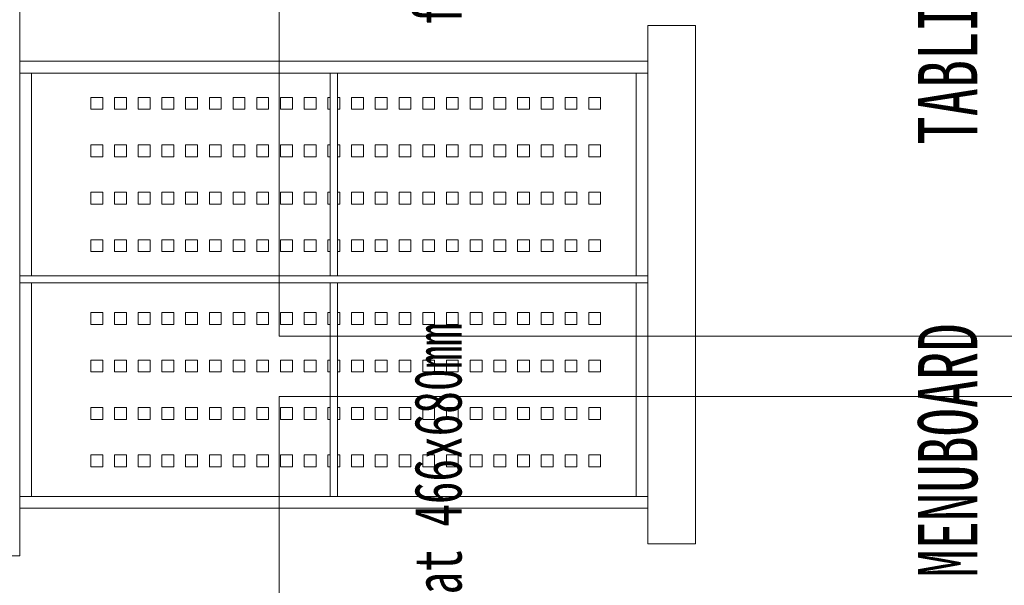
# Model space of a CAD drawing. Header units: centimetres. Extents: x -9388 to 91680, y -1419244 to 50347.
# Tile 27 of 183: x 10080 to 10910, y -703150 to -702673. Entities that reach past the tile are written whole.
import ezdxf

# ---------------------------------------------------------------- set-up
doc = ezdxf.new("R2010")
doc.units = ezdxf.units.CM
doc.linetypes.add('DASHED', pattern=[0.75, 0.5, -0.25])
for name, color, linetype, lineweight in [('MEBLE PKN_Nr_pióra__101', 7, 'Continuous', 5), ('Q_podkład', 8, 'Continuous', 9), ('Strefy_Nr_pióra__150', 7, 'Continuous', 25)]:
    doc.layers.add(name, color=color, linetype=linetype, lineweight=lineweight)
doc.styles.add('GENERATED_STYLE_2', font='arial.ttf')

# ---------------------------------------------------------------- blocks, each defined once
blk = doc.blocks.new('PAB.01_RZUT PRZYZIEMIA')
at = {"layer": 'MEBLE PKN_Nr_pióra__101', "color": 8, "linetype": 'DASHED'}
for p, q in [((40609.85, -702677.86), (40649.85, -702677.86)), ((40609.85, -703114.86), (40609.85, -702677.86)), ((40609.85, -702677.86), (40649.85, -702677.86)), ((40609.85, -703114.86), (40609.85, -702677.86)), ((40649.85, -702677.86), (40649.85, -703114.86)), ((40649.85, -702677.86), (40649.85, -703114.86)), ((40609.85, -702707.86), (40079.85, -702707.86)), ((40609.85, -702707.86), (40079.85, -702707.86)), ((40609.85, -702717.86), (40079.85, -702717.86)), ((40609.85, -702717.86), (40079.85, -702717.86)), ((40089.85, -702888.86), (40089.85, -702717.86)), ((40089.85, -702888.86), (40089.85, -702717.86)), ((40089.85, -702888.86), (40089.85, -702717.86)), ((40089.85, -702888.86), (40089.85, -702717.86)), ((40341.85, -702717.86), (40341.85, -702888.86)), ((40341.85, -702717.86), (40341.85, -702888.86)), ((40347.85, -702717.86), (40347.85, -702888.86)), ((40347.85, -702717.86), (40347.85, -702888.86)), ((40609.85, -702717.86), (40599.85, -702717.86)), ((40599.85, -702717.86), (40599.85, -702798.86)), ((40599.85, -702717.86), (40599.85, -702888.86)), ((40609.85, -702717.86), (40599.85, -702717.86)), ((40599.85, -702717.86), (40599.85, -702798.86)), ((40599.85, -702717.86), (40599.85, -702888.86)), ((40609.85, -703074.86), (40609.85, -702717.86)), ((40609.85, -703074.86), (40609.85, -702717.86)), ((40347.85, -702888.86), (40079.85, -702888.86)), ((40347.85, -702888.86), (40079.85, -702888.86)), ((40609.85, -702888.86), (40347.85, -702888.86)), ((40609.85, -702888.86), (40347.85, -702888.86)), ((40347.85, -702894.86), (40079.85, -702894.86)), ((40347.85, -702894.86), (40079.85, -702894.86)), ((40089.85, -703074.86), (40089.85, -702894.86)), ((40089.85, -703074.86), (40089.85, -702894.86)), ((40341.85, -702894.86), (40341.85, -703074.86)), ((40341.85, -702894.86), (40341.85, -703074.86)), ((40609.85, -702894.86), (40347.85, -702894.86)), ((40347.85, -702894.86), (40347.85, -703074.86)), ((40609.85, -702894.86), (40347.85, -702894.86)), ((40347.85, -702894.86), (40347.85, -703074.86)), ((40599.85, -702894.86), (40599.85, -703074.86)), ((40599.85, -702894.86), (40599.85, -703074.86)), ((40599.85, -702984.86), (40599.85, -703074.86)), ((40599.85, -702984.86), (40599.85, -703074.86)), ((40609.85, -703074.86), (40079.85, -703074.86)), ((40609.85, -703074.86), (40079.85, -703074.86)), ((40609.85, -703084.86), (40079.85, -703084.86)), ((40609.85, -703084.86), (40079.85, -703084.86)), ((40649.85, -703114.86), (40609.85, -703114.86)), ((40649.85, -703114.86), (40609.85, -703114.86))]:
    blk.add_line(p, q, dxfattribs=at)
at = {"layer": 'MEBLE PKN_Nr_pióra__101', "color": 8, "linetype": 'Continuous'}
blk.add_line((40079.85, -703074.86), (40089.85, -703074.86), dxfattribs=at)
blk.add_line((40079.85, -703074.86), (40089.85, -703074.86), dxfattribs=at)
at = {"layer": 'MEBLE PKN_Nr_pióra__101', "color": 8, "linetype": 'Continuous', "flags": 128}
for points in [[(39409.85, -703124.86), (39409.85, -702224.86), (40079.85, -702224.86), (40079.85, -703124.86)], [(39409.85, -703124.86), (39409.85, -702224.86), (40079.85, -702224.86), (40079.85, -703124.86)], [(40978.99, -702466.69), (40978.99, -702939.58), (40298.81, -702939.58), (40298.81, -702466.69)], [(40978.99, -702466.69), (40978.99, -702939.58), (40298.81, -702939.58), (40298.81, -702466.69)], [(40139.85, -702748.36), (40149.85, -702748.36), (40149.85, -702738.36), (40139.85, -702738.36)], [(40139.85, -702748.36), (40149.85, -702748.36), (40149.85, -702738.36), (40139.85, -702738.36)], [(40159.85, -702748.36), (40169.85, -702748.36), (40169.85, -702738.36), (40159.85, -702738.36)], [(40159.85, -702748.36), (40169.85, -702748.36), (40169.85, -702738.36), (40159.85, -702738.36)], [(40179.85, -702748.36), (40189.85, -702748.36), (40189.85, -702738.36), (40179.85, -702738.36)], [(40179.85, -702748.36), (40189.85, -702748.36), (40189.85, -702738.36), (40179.85, -702738.36)], [(40179.85, -702748.36), (40189.85, -702748.36), (40189.85, -702738.36), (40179.85, -702738.36)], [(40179.85, -702748.36), (40189.85, -702748.36), (40189.85, -702738.36), (40179.85, -702738.36)], [(40199.85, -702748.36), (40209.85, -702748.36), (40209.85, -702738.36), (40199.85, -702738.36)], [(40199.85, -702748.36), (40209.85, -702748.36), (40209.85, -702738.36), (40199.85, -702738.36)], [(40219.85, -702748.36), (40229.85, -702748.36), (40229.85, -702738.36), (40219.85, -702738.36)], [(40219.85, -702748.36), (40229.85, -702748.36), (40229.85, -702738.36), (40219.85, -702738.36)], [(40239.85, -702748.36), (40249.85, -702748.36), (40249.85, -702738.36), (40239.85, -702738.36)], [(40239.85, -702748.36), (40249.85, -702748.36), (40249.85, -702738.36), (40239.85, -702738.36)], [(40259.85, -702748.36), (40269.85, -702748.36), (40269.85, -702738.36), (40259.85, -702738.36)], [(40259.85, -702748.36), (40269.85, -702748.36), (40269.85, -702738.36), (40259.85, -702738.36)], [(40279.85, -702748.36), (40289.85, -702748.36), (40289.85, -702738.36), (40279.85, -702738.36)], [(40279.85, -702748.36), (40289.85, -702748.36), (40289.85, -702738.36), (40279.85, -702738.36)], [(40299.85, -702748.36), (40309.85, -702748.36), (40309.85, -702738.36), (40299.85, -702738.36)], [(40299.85, -702748.36), (40309.85, -702748.36), (40309.85, -702738.36), (40299.85, -702738.36)], [(40319.85, -702748.36), (40329.85, -702748.36), (40329.85, -702738.36), (40319.85, -702738.36)], [(40319.85, -702748.36), (40329.85, -702748.36), (40329.85, -702738.36), (40319.85, -702738.36)], [(40359.85, -702748.36), (40369.85, -702748.36), (40369.85, -702738.36), (40359.85, -702738.36)], [(40359.85, -702748.36), (40369.85, -702748.36), (40369.85, -702738.36), (40359.85, -702738.36)], [(40379.85, -702748.36), (40389.85, -702748.36), (40389.85, -702738.36), (40379.85, -702738.36)], [(40379.85, -702748.36), (40389.85, -702748.36), (40389.85, -702738.36), (40379.85, -702738.36)], [(40399.85, -702748.36), (40409.85, -702748.36), (40409.85, -702738.36), (40399.85, -702738.36)], [(40399.85, -702748.36), (40409.85, -702748.36), (40409.85, -702738.36), (40399.85, -702738.36)], [(40419.85, -702748.36), (40429.85, -702748.36), (40429.85, -702738.36), (40419.85, -702738.36)], [(40419.85, -702748.36), (40429.85, -702748.36), (40429.85, -702738.36), (40419.85, -702738.36)], [(40439.85, -702748.36), (40449.85, -702748.36), (40449.85, -702738.36), (40439.85, -702738.36)], [(40439.85, -702748.36), (40449.85, -702748.36), (40449.85, -702738.36), (40439.85, -702738.36)], [(40459.85, -702748.36), (40469.85, -702748.36), (40469.85, -702738.36), (40459.85, -702738.36)], [(40459.85, -702748.36), (40469.85, -702748.36), (40469.85, -702738.36), (40459.85, -702738.36)], [(40479.85, -702748.36), (40489.85, -702748.36), (40489.85, -702738.36), (40479.85, -702738.36)], [(40479.85, -702748.36), (40489.85, -702748.36), (40489.85, -702738.36), (40479.85, -702738.36)], [(40499.85, -702748.36), (40509.85, -702748.36), (40509.85, -702738.36), (40499.85, -702738.36)], [(40499.85, -702748.36), (40509.85, -702748.36), (40509.85, -702738.36), (40499.85, -702738.36)], [(40519.85, -702748.36), (40529.85, -702748.36), (40529.85, -702738.36), (40519.85, -702738.36)], [(40519.85, -702748.36), (40529.85, -702748.36), (40529.85, -702738.36), (40519.85, -702738.36)], [(40519.85, -702748.36), (40529.85, -702748.36), (40529.85, -702738.36), (40519.85, -702738.36)], [(40519.85, -702748.36), (40529.85, -702748.36), (40529.85, -702738.36), (40519.85, -702738.36)], [(40539.85, -702748.36), (40549.85, -702748.36), (40549.85, -702738.36), (40539.85, -702738.36)], [(40539.85, -702748.36), (40549.85, -702748.36), (40549.85, -702738.36), (40539.85, -702738.36)], [(40559.85, -702748.36), (40569.85, -702748.36), (40569.85, -702738.36), (40559.85, -702738.36)], [(40559.85, -702748.36), (40569.85, -702748.36), (40569.85, -702738.36), (40559.85, -702738.36)], [(40139.85, -702788.36), (40149.85, -702788.36), (40149.85, -702778.36), (40139.85, -702778.36)], [(40139.85, -702788.36), (40149.85, -702788.36), (40149.85, -702778.36), (40139.85, -702778.36)], [(40159.85, -702788.36), (40169.85, -702788.36), (40169.85, -702778.36), (40159.85, -702778.36)], [(40159.85, -702788.36), (40169.85, -702788.36), (40169.85, -702778.36), (40159.85, -702778.36)], [(40179.85, -702788.36), (40189.85, -702788.36), (40189.85, -702778.36), (40179.85, -702778.36)], [(40179.85, -702788.36), (40189.85, -702788.36), (40189.85, -702778.36), (40179.85, -702778.36)], [(40179.85, -702788.36), (40189.85, -702788.36), (40189.85, -702778.36), (40179.85, -702778.36)], [(40179.85, -702788.36), (40189.85, -702788.36), (40189.85, -702778.36), (40179.85, -702778.36)], [(40199.85, -702788.36), (40209.85, -702788.36), (40209.85, -702778.36), (40199.85, -702778.36)], [(40199.85, -702788.36), (40209.85, -702788.36), (40209.85, -702778.36), (40199.85, -702778.36)], [(40219.85, -702788.36), (40229.85, -702788.36), (40229.85, -702778.36), (40219.85, -702778.36)], [(40219.85, -702788.36), (40229.85, -702788.36), (40229.85, -702778.36), (40219.85, -702778.36)], [(40239.85, -702788.36), (40249.85, -702788.36), (40249.85, -702778.36), (40239.85, -702778.36)], [(40239.85, -702788.36), (40249.85, -702788.36), (40249.85, -702778.36), (40239.85, -702778.36)], [(40259.85, -702788.36), (40269.85, -702788.36), (40269.85, -702778.36), (40259.85, -702778.36)], [(40259.85, -702788.36), (40269.85, -702788.36), (40269.85, -702778.36), (40259.85, -702778.36)], [(40279.85, -702788.36), (40289.85, -702788.36), (40289.85, -702778.36), (40279.85, -702778.36)], [(40279.85, -702788.36), (40289.85, -702788.36), (40289.85, -702778.36), (40279.85, -702778.36)], [(40299.85, -702788.36), (40309.85, -702788.36), (40309.85, -702778.36), (40299.85, -702778.36)], [(40299.85, -702788.36), (40309.85, -702788.36), (40309.85, -702778.36), (40299.85, -702778.36)], [(40319.85, -702788.36), (40329.85, -702788.36), (40329.85, -702778.36), (40319.85, -702778.36)], [(40319.85, -702788.36), (40329.85, -702788.36), (40329.85, -702778.36), (40319.85, -702778.36)], [(40359.85, -702788.36), (40369.85, -702788.36), (40369.85, -702778.36), (40359.85, -702778.36)], [(40359.85, -702788.36), (40369.85, -702788.36), (40369.85, -702778.36), (40359.85, -702778.36)], [(40379.85, -702788.36), (40389.85, -702788.36), (40389.85, -702778.36), (40379.85, -702778.36)], [(40379.85, -702788.36), (40389.85, -702788.36), (40389.85, -702778.36), (40379.85, -702778.36)], [(40399.85, -702788.36), (40409.85, -702788.36), (40409.85, -702778.36), (40399.85, -702778.36)], [(40399.85, -702788.36), (40409.85, -702788.36), (40409.85, -702778.36), (40399.85, -702778.36)], [(40419.85, -702788.36), (40429.85, -702788.36), (40429.85, -702778.36), (40419.85, -702778.36)], [(40419.85, -702788.36), (40429.85, -702788.36), (40429.85, -702778.36), (40419.85, -702778.36)], [(40439.85, -702788.36), (40449.85, -702788.36), (40449.85, -702778.36), (40439.85, -702778.36)], [(40439.85, -702788.36), (40449.85, -702788.36), (40449.85, -702778.36), (40439.85, -702778.36)], [(40459.85, -702788.36), (40469.85, -702788.36), (40469.85, -702778.36), (40459.85, -702778.36)], [(40459.85, -702788.36), (40469.85, -702788.36), (40469.85, -702778.36), (40459.85, -702778.36)], [(40479.85, -702788.36), (40489.85, -702788.36), (40489.85, -702778.36), (40479.85, -702778.36)], [(40479.85, -702788.36), (40489.85, -702788.36), (40489.85, -702778.36), (40479.85, -702778.36)], [(40499.85, -702788.36), (40509.85, -702788.36), (40509.85, -702778.36), (40499.85, -702778.36)], [(40499.85, -702788.36), (40509.85, -702788.36), (40509.85, -702778.36), (40499.85, -702778.36)], [(40519.85, -702788.36), (40529.85, -702788.36), (40529.85, -702778.36), (40519.85, -702778.36)], [(40519.85, -702788.36), (40529.85, -702788.36), (40529.85, -702778.36), (40519.85, -702778.36)], [(40519.85, -702788.36), (40529.85, -702788.36), (40529.85, -702778.36), (40519.85, -702778.36)], [(40519.85, -702788.36), (40529.85, -702788.36), (40529.85, -702778.36), (40519.85, -702778.36)], [(40539.85, -702788.36), (40549.85, -702788.36), (40549.85, -702778.36), (40539.85, -702778.36)], [(40539.85, -702788.36), (40549.85, -702788.36), (40549.85, -702778.36), (40539.85, -702778.36)], [(40559.85, -702788.36), (40569.85, -702788.36), (40569.85, -702778.36), (40559.85, -702778.36)], [(40559.85, -702788.36), (40569.85, -702788.36), (40569.85, -702778.36), (40559.85, -702778.36)], [(40139.85, -702828.36), (40149.85, -702828.36), (40149.85, -702818.36), (40139.85, -702818.36)], [(40139.85, -702828.36), (40149.85, -702828.36), (40149.85, -702818.36), (40139.85, -702818.36)], [(40159.85, -702828.36), (40169.85, -702828.36), (40169.85, -702818.36), (40159.85, -702818.36)], [(40159.85, -702828.36), (40169.85, -702828.36), (40169.85, -702818.36), (40159.85, -702818.36)], [(40179.85, -702828.36), (40189.85, -702828.36), (40189.85, -702818.36), (40179.85, -702818.36)], [(40179.85, -702828.36), (40189.85, -702828.36), (40189.85, -702818.36), (40179.85, -702818.36)], [(40179.85, -702828.36), (40189.85, -702828.36), (40189.85, -702818.36), (40179.85, -702818.36)], [(40179.85, -702828.36), (40189.85, -702828.36), (40189.85, -702818.36), (40179.85, -702818.36)], [(40199.85, -702828.36), (40209.85, -702828.36), (40209.85, -702818.36), (40199.85, -702818.36)], [(40199.85, -702828.36), (40209.85, -702828.36), (40209.85, -702818.36), (40199.85, -702818.36)], [(40219.85, -702828.36), (40229.85, -702828.36), (40229.85, -702818.36), (40219.85, -702818.36)], [(40219.85, -702828.36), (40229.85, -702828.36), (40229.85, -702818.36), (40219.85, -702818.36)], [(40239.85, -702828.36), (40249.85, -702828.36), (40249.85, -702818.36), (40239.85, -702818.36)], [(40239.85, -702828.36), (40249.85, -702828.36), (40249.85, -702818.36), (40239.85, -702818.36)], [(40259.85, -702828.36), (40269.85, -702828.36), (40269.85, -702818.36), (40259.85, -702818.36)], [(40259.85, -702828.36), (40269.85, -702828.36), (40269.85, -702818.36), (40259.85, -702818.36)], [(40279.85, -702828.36), (40289.85, -702828.36), (40289.85, -702818.36), (40279.85, -702818.36)], [(40279.85, -702828.36), (40289.85, -702828.36), (40289.85, -702818.36), (40279.85, -702818.36)], [(40299.85, -702828.36), (40309.85, -702828.36), (40309.85, -702818.36), (40299.85, -702818.36)], [(40299.85, -702828.36), (40309.85, -702828.36), (40309.85, -702818.36), (40299.85, -702818.36)], [(40319.85, -702828.36), (40329.85, -702828.36), (40329.85, -702818.36), (40319.85, -702818.36)], [(40319.85, -702828.36), (40329.85, -702828.36), (40329.85, -702818.36), (40319.85, -702818.36)], [(40359.85, -702828.36), (40369.85, -702828.36), (40369.85, -702818.36), (40359.85, -702818.36)], [(40359.85, -702828.36), (40369.85, -702828.36), (40369.85, -702818.36), (40359.85, -702818.36)], [(40379.85, -702828.36), (40389.85, -702828.36), (40389.85, -702818.36), (40379.85, -702818.36)], [(40379.85, -702828.36), (40389.85, -702828.36), (40389.85, -702818.36), (40379.85, -702818.36)], [(40399.85, -702828.36), (40409.85, -702828.36), (40409.85, -702818.36), (40399.85, -702818.36)], [(40399.85, -702828.36), (40409.85, -702828.36), (40409.85, -702818.36), (40399.85, -702818.36)], [(40419.85, -702828.36), (40429.85, -702828.36), (40429.85, -702818.36), (40419.85, -702818.36)], [(40419.85, -702828.36), (40429.85, -702828.36), (40429.85, -702818.36), (40419.85, -702818.36)], [(40439.85, -702828.36), (40449.85, -702828.36), (40449.85, -702818.36), (40439.85, -702818.36)], [(40439.85, -702828.36), (40449.85, -702828.36), (40449.85, -702818.36), (40439.85, -702818.36)], [(40459.85, -702828.36), (40469.85, -702828.36), (40469.85, -702818.36), (40459.85, -702818.36)], [(40459.85, -702828.36), (40469.85, -702828.36), (40469.85, -702818.36), (40459.85, -702818.36)], [(40479.85, -702828.36), (40489.85, -702828.36), (40489.85, -702818.36), (40479.85, -702818.36)], [(40479.85, -702828.36), (40489.85, -702828.36), (40489.85, -702818.36), (40479.85, -702818.36)], [(40499.85, -702828.36), (40509.85, -702828.36), (40509.85, -702818.36), (40499.85, -702818.36)], [(40499.85, -702828.36), (40509.85, -702828.36), (40509.85, -702818.36), (40499.85, -702818.36)], [(40519.85, -702828.36), (40529.85, -702828.36), (40529.85, -702818.36), (40519.85, -702818.36)], [(40519.85, -702828.36), (40529.85, -702828.36), (40529.85, -702818.36), (40519.85, -702818.36)], [(40519.85, -702828.36), (40529.85, -702828.36), (40529.85, -702818.36), (40519.85, -702818.36)], [(40519.85, -702828.36), (40529.85, -702828.36), (40529.85, -702818.36), (40519.85, -702818.36)], [(40539.85, -702828.36), (40549.85, -702828.36), (40549.85, -702818.36), (40539.85, -702818.36)], [(40539.85, -702828.36), (40549.85, -702828.36), (40549.85, -702818.36), (40539.85, -702818.36)], [(40559.85, -702828.36), (40569.85, -702828.36), (40569.85, -702818.36), (40559.85, -702818.36)], [(40559.85, -702828.36), (40569.85, -702828.36), (40569.85, -702818.36), (40559.85, -702818.36)], [(40139.85, -702868.36), (40149.85, -702868.36), (40149.85, -702858.36), (40139.85, -702858.36)], [(40139.85, -702868.36), (40149.85, -702868.36), (40149.85, -702858.36), (40139.85, -702858.36)], [(40159.85, -702868.36), (40169.85, -702868.36), (40169.85, -702858.36), (40159.85, -702858.36)], [(40159.85, -702868.36), (40169.85, -702868.36), (40169.85, -702858.36), (40159.85, -702858.36)], [(40179.85, -702868.36), (40189.85, -702868.36), (40189.85, -702858.36), (40179.85, -702858.36)], [(40179.85, -702868.36), (40189.85, -702868.36), (40189.85, -702858.36), (40179.85, -702858.36)], [(40179.85, -702868.36), (40189.85, -702868.36), (40189.85, -702858.36), (40179.85, -702858.36)], [(40179.85, -702868.36), (40189.85, -702868.36), (40189.85, -702858.36), (40179.85, -702858.36)], [(40199.85, -702868.36), (40209.85, -702868.36), (40209.85, -702858.36), (40199.85, -702858.36)], [(40199.85, -702868.36), (40209.85, -702868.36), (40209.85, -702858.36), (40199.85, -702858.36)], [(40219.85, -702868.36), (40229.85, -702868.36), (40229.85, -702858.36), (40219.85, -702858.36)], [(40219.85, -702868.36), (40229.85, -702868.36), (40229.85, -702858.36), (40219.85, -702858.36)], [(40239.85, -702868.36), (40249.85, -702868.36), (40249.85, -702858.36), (40239.85, -702858.36)], [(40239.85, -702868.36), (40249.85, -702868.36), (40249.85, -702858.36), (40239.85, -702858.36)], [(40259.85, -702868.36), (40269.85, -702868.36), (40269.85, -702858.36), (40259.85, -702858.36)], [(40259.85, -702868.36), (40269.85, -702868.36), (40269.85, -702858.36), (40259.85, -702858.36)], [(40279.85, -702868.36), (40289.85, -702868.36), (40289.85, -702858.36), (40279.85, -702858.36)], [(40279.85, -702868.36), (40289.85, -702868.36), (40289.85, -702858.36), (40279.85, -702858.36)], [(40299.85, -702868.36), (40309.85, -702868.36), (40309.85, -702858.36), (40299.85, -702858.36)], [(40299.85, -702868.36), (40309.85, -702868.36), (40309.85, -702858.36), (40299.85, -702858.36)], [(40319.85, -702868.36), (40329.85, -702868.36), (40329.85, -702858.36), (40319.85, -702858.36)], [(40319.85, -702868.36), (40329.85, -702868.36), (40329.85, -702858.36), (40319.85, -702858.36)], [(40359.85, -702868.36), (40369.85, -702868.36), (40369.85, -702858.36), (40359.85, -702858.36)], [(40359.85, -702868.36), (40369.85, -702868.36), (40369.85, -702858.36), (40359.85, -702858.36)], [(40379.85, -702868.36), (40389.85, -702868.36), (40389.85, -702858.36), (40379.85, -702858.36)], [(40379.85, -702868.36), (40389.85, -702868.36), (40389.85, -702858.36), (40379.85, -702858.36)], [(40399.85, -702868.36), (40409.85, -702868.36), (40409.85, -702858.36), (40399.85, -702858.36)], [(40399.85, -702868.36), (40409.85, -702868.36), (40409.85, -702858.36), (40399.85, -702858.36)], [(40419.85, -702868.36), (40429.85, -702868.36), (40429.85, -702858.36), (40419.85, -702858.36)], [(40419.85, -702868.36), (40429.85, -702868.36), (40429.85, -702858.36), (40419.85, -702858.36)], [(40439.85, -702868.36), (40449.85, -702868.36), (40449.85, -702858.36), (40439.85, -702858.36)], [(40439.85, -702868.36), (40449.85, -702868.36), (40449.85, -702858.36), (40439.85, -702858.36)], [(40459.85, -702868.36), (40469.85, -702868.36), (40469.85, -702858.36), (40459.85, -702858.36)], [(40459.85, -702868.36), (40469.85, -702868.36), (40469.85, -702858.36), (40459.85, -702858.36)], [(40479.85, -702868.36), (40489.85, -702868.36), (40489.85, -702858.36), (40479.85, -702858.36)], [(40479.85, -702868.36), (40489.85, -702868.36), (40489.85, -702858.36), (40479.85, -702858.36)], [(40499.85, -702868.36), (40509.85, -702868.36), (40509.85, -702858.36), (40499.85, -702858.36)], [(40499.85, -702868.36), (40509.85, -702868.36), (40509.85, -702858.36), (40499.85, -702858.36)], [(40519.85, -702868.36), (40529.85, -702868.36), (40529.85, -702858.36), (40519.85, -702858.36)], [(40519.85, -702868.36), (40529.85, -702868.36), (40529.85, -702858.36), (40519.85, -702858.36)], [(40519.85, -702868.36), (40529.85, -702868.36), (40529.85, -702858.36), (40519.85, -702858.36)], [(40519.85, -702868.36), (40529.85, -702868.36), (40529.85, -702858.36), (40519.85, -702858.36)], [(40539.85, -702868.36), (40549.85, -702868.36), (40549.85, -702858.36), (40539.85, -702858.36)], [(40539.85, -702868.36), (40549.85, -702868.36), (40549.85, -702858.36), (40539.85, -702858.36)], [(40559.85, -702868.36), (40569.85, -702868.36), (40569.85, -702858.36), (40559.85, -702858.36)], [(40559.85, -702868.36), (40569.85, -702868.36), (40569.85, -702858.36), (40559.85, -702858.36)], [(40139.85, -702929.86), (40149.85, -702929.86), (40149.85, -702919.86), (40139.85, -702919.86)], [(40139.85, -702929.86), (40149.85, -702929.86), (40149.85, -702919.86), (40139.85, -702919.86)], [(40159.85, -702929.86), (40169.85, -702929.86), (40169.85, -702919.86), (40159.85, -702919.86)], [(40159.85, -702929.86), (40169.85, -702929.86), (40169.85, -702919.86), (40159.85, -702919.86)], [(40179.85, -702929.86), (40189.85, -702929.86), (40189.85, -702919.86), (40179.85, -702919.86)], [(40179.85, -702929.86), (40189.85, -702929.86), (40189.85, -702919.86), (40179.85, -702919.86)], [(40179.85, -702929.86), (40189.85, -702929.86), (40189.85, -702919.86), (40179.85, -702919.86)], [(40179.85, -702929.86), (40189.85, -702929.86), (40189.85, -702919.86), (40179.85, -702919.86)], [(40199.85, -702929.86), (40209.85, -702929.86), (40209.85, -702919.86), (40199.85, -702919.86)], [(40199.85, -702929.86), (40209.85, -702929.86), (40209.85, -702919.86), (40199.85, -702919.86)], [(40219.85, -702929.86), (40229.85, -702929.86), (40229.85, -702919.86), (40219.85, -702919.86)], [(40219.85, -702929.86), (40229.85, -702929.86), (40229.85, -702919.86), (40219.85, -702919.86)], [(40239.85, -702929.86), (40249.85, -702929.86), (40249.85, -702919.86), (40239.85, -702919.86)], [(40239.85, -702929.86), (40249.85, -702929.86), (40249.85, -702919.86), (40239.85, -702919.86)], [(40259.85, -702929.86), (40269.85, -702929.86), (40269.85, -702919.86), (40259.85, -702919.86)], [(40259.85, -702929.86), (40269.85, -702929.86), (40269.85, -702919.86), (40259.85, -702919.86)], [(40279.85, -702929.86), (40289.85, -702929.86), (40289.85, -702919.86), (40279.85, -702919.86)], [(40279.85, -702929.86), (40289.85, -702929.86), (40289.85, -702919.86), (40279.85, -702919.86)], [(40299.85, -702929.86), (40309.85, -702929.86), (40309.85, -702919.86), (40299.85, -702919.86)], [(40299.85, -702929.86), (40309.85, -702929.86), (40309.85, -702919.86), (40299.85, -702919.86)], [(40319.85, -702929.86), (40329.85, -702929.86), (40329.85, -702919.86), (40319.85, -702919.86)], [(40319.85, -702929.86), (40329.85, -702929.86), (40329.85, -702919.86), (40319.85, -702919.86)], [(40359.85, -702929.86), (40369.85, -702929.86), (40369.85, -702919.86), (40359.85, -702919.86)], [(40359.85, -702929.86), (40369.85, -702929.86), (40369.85, -702919.86), (40359.85, -702919.86)], [(40379.85, -702929.86), (40389.85, -702929.86), (40389.85, -702919.86), (40379.85, -702919.86)], [(40379.85, -702929.86), (40389.85, -702929.86), (40389.85, -702919.86), (40379.85, -702919.86)], [(40399.85, -702929.86), (40409.85, -702929.86), (40409.85, -702919.86), (40399.85, -702919.86)], [(40399.85, -702929.86), (40409.85, -702929.86), (40409.85, -702919.86), (40399.85, -702919.86)], [(40419.85, -702929.86), (40429.85, -702929.86), (40429.85, -702919.86), (40419.85, -702919.86)], [(40419.85, -702929.86), (40429.85, -702929.86), (40429.85, -702919.86), (40419.85, -702919.86)], [(40439.85, -702929.86), (40449.85, -702929.86), (40449.85, -702919.86), (40439.85, -702919.86)], [(40439.85, -702929.86), (40449.85, -702929.86), (40449.85, -702919.86), (40439.85, -702919.86)], [(40459.85, -702929.86), (40469.85, -702929.86), (40469.85, -702919.86), (40459.85, -702919.86)], [(40459.85, -702929.86), (40469.85, -702929.86), (40469.85, -702919.86), (40459.85, -702919.86)], [(40479.85, -702929.86), (40489.85, -702929.86), (40489.85, -702919.86), (40479.85, -702919.86)], [(40479.85, -702929.86), (40489.85, -702929.86), (40489.85, -702919.86), (40479.85, -702919.86)], [(40499.85, -702929.86), (40509.85, -702929.86), (40509.85, -702919.86), (40499.85, -702919.86)], [(40499.85, -702929.86), (40509.85, -702929.86), (40509.85, -702919.86), (40499.85, -702919.86)], [(40519.85, -702929.86), (40529.85, -702929.86), (40529.85, -702919.86), (40519.85, -702919.86)], [(40519.85, -702929.86), (40529.85, -702929.86), (40529.85, -702919.86), (40519.85, -702919.86)], [(40519.85, -702929.86), (40529.85, -702929.86), (40529.85, -702919.86), (40519.85, -702919.86)], [(40519.85, -702929.86), (40529.85, -702929.86), (40529.85, -702919.86), (40519.85, -702919.86)], [(40539.85, -702929.86), (40549.85, -702929.86), (40549.85, -702919.86), (40539.85, -702919.86)], [(40539.85, -702929.86), (40549.85, -702929.86), (40549.85, -702919.86), (40539.85, -702919.86)], [(40559.85, -702929.86), (40569.85, -702929.86), (40569.85, -702919.86), (40559.85, -702919.86)], [(40559.85, -702929.86), (40569.85, -702929.86), (40569.85, -702919.86), (40559.85, -702919.86)], [(40139.85, -702969.86), (40149.85, -702969.86), (40149.85, -702959.86), (40139.85, -702959.86)], [(40139.85, -702969.86), (40149.85, -702969.86), (40149.85, -702959.86), (40139.85, -702959.86)], [(40159.85, -702969.86), (40169.85, -702969.86), (40169.85, -702959.86), (40159.85, -702959.86)], [(40159.85, -702969.86), (40169.85, -702969.86), (40169.85, -702959.86), (40159.85, -702959.86)], [(40179.85, -702969.86), (40189.85, -702969.86), (40189.85, -702959.86), (40179.85, -702959.86)], [(40179.85, -702969.86), (40189.85, -702969.86), (40189.85, -702959.86), (40179.85, -702959.86)], [(40179.85, -702969.86), (40189.85, -702969.86), (40189.85, -702959.86), (40179.85, -702959.86)], [(40179.85, -702969.86), (40189.85, -702969.86), (40189.85, -702959.86), (40179.85, -702959.86)], [(40199.85, -702969.86), (40209.85, -702969.86), (40209.85, -702959.86), (40199.85, -702959.86)], [(40199.85, -702969.86), (40209.85, -702969.86), (40209.85, -702959.86), (40199.85, -702959.86)], [(40219.85, -702969.86), (40229.85, -702969.86), (40229.85, -702959.86), (40219.85, -702959.86)], [(40219.85, -702969.86), (40229.85, -702969.86), (40229.85, -702959.86), (40219.85, -702959.86)], [(40239.85, -702969.86), (40249.85, -702969.86), (40249.85, -702959.86), (40239.85, -702959.86)], [(40239.85, -702969.86), (40249.85, -702969.86), (40249.85, -702959.86), (40239.85, -702959.86)], [(40259.85, -702969.86), (40269.85, -702969.86), (40269.85, -702959.86), (40259.85, -702959.86)], [(40259.85, -702969.86), (40269.85, -702969.86), (40269.85, -702959.86), (40259.85, -702959.86)], [(40279.85, -702969.86), (40289.85, -702969.86), (40289.85, -702959.86), (40279.85, -702959.86)], [(40279.85, -702969.86), (40289.85, -702969.86), (40289.85, -702959.86), (40279.85, -702959.86)], [(40299.85, -702969.86), (40309.85, -702969.86), (40309.85, -702959.86), (40299.85, -702959.86)], [(40299.85, -702969.86), (40309.85, -702969.86), (40309.85, -702959.86), (40299.85, -702959.86)], [(40319.85, -702969.86), (40329.85, -702969.86), (40329.85, -702959.86), (40319.85, -702959.86)], [(40319.85, -702969.86), (40329.85, -702969.86), (40329.85, -702959.86), (40319.85, -702959.86)], [(40359.85, -702969.86), (40369.85, -702969.86), (40369.85, -702959.86), (40359.85, -702959.86)], [(40359.85, -702969.86), (40369.85, -702969.86), (40369.85, -702959.86), (40359.85, -702959.86)], [(40379.85, -702969.86), (40389.85, -702969.86), (40389.85, -702959.86), (40379.85, -702959.86)], [(40379.85, -702969.86), (40389.85, -702969.86), (40389.85, -702959.86), (40379.85, -702959.86)], [(40399.85, -702969.86), (40409.85, -702969.86), (40409.85, -702959.86), (40399.85, -702959.86)], [(40399.85, -702969.86), (40409.85, -702969.86), (40409.85, -702959.86), (40399.85, -702959.86)], [(40419.85, -702969.86), (40429.85, -702969.86), (40429.85, -702959.86), (40419.85, -702959.86)], [(40419.85, -702969.86), (40429.85, -702969.86), (40429.85, -702959.86), (40419.85, -702959.86)], [(40439.85, -702969.86), (40449.85, -702969.86), (40449.85, -702959.86), (40439.85, -702959.86)], [(40439.85, -702969.86), (40449.85, -702969.86), (40449.85, -702959.86), (40439.85, -702959.86)], [(40459.85, -702969.86), (40469.85, -702969.86), (40469.85, -702959.86), (40459.85, -702959.86)], [(40459.85, -702969.86), (40469.85, -702969.86), (40469.85, -702959.86), (40459.85, -702959.86)], [(40479.85, -702969.86), (40489.85, -702969.86), (40489.85, -702959.86), (40479.85, -702959.86)], [(40479.85, -702969.86), (40489.85, -702969.86), (40489.85, -702959.86), (40479.85, -702959.86)], [(40499.85, -702969.86), (40509.85, -702969.86), (40509.85, -702959.86), (40499.85, -702959.86)], [(40499.85, -702969.86), (40509.85, -702969.86), (40509.85, -702959.86), (40499.85, -702959.86)], [(40519.85, -702969.86), (40529.85, -702969.86), (40529.85, -702959.86), (40519.85, -702959.86)], [(40519.85, -702969.86), (40529.85, -702969.86), (40529.85, -702959.86), (40519.85, -702959.86)], [(40519.85, -702969.86), (40529.85, -702969.86), (40529.85, -702959.86), (40519.85, -702959.86)], [(40519.85, -702969.86), (40529.85, -702969.86), (40529.85, -702959.86), (40519.85, -702959.86)], [(40539.85, -702969.86), (40549.85, -702969.86), (40549.85, -702959.86), (40539.85, -702959.86)], [(40539.85, -702969.86), (40549.85, -702969.86), (40549.85, -702959.86), (40539.85, -702959.86)], [(40559.85, -702969.86), (40569.85, -702969.86), (40569.85, -702959.86), (40559.85, -702959.86)], [(40559.85, -702969.86), (40569.85, -702969.86), (40569.85, -702959.86), (40559.85, -702959.86)], [(40978.99, -702990.44), (40978.99, -703463.33), (40298.81, -703463.33), (40298.81, -702990.44)], [(40978.99, -702990.44), (40978.99, -703463.33), (40298.81, -703463.33), (40298.81, -702990.44)], [(40139.85, -703009.86), (40149.85, -703009.86), (40149.85, -702999.86), (40139.85, -702999.86)], [(40139.85, -703009.86), (40149.85, -703009.86), (40149.85, -702999.86), (40139.85, -702999.86)], [(40159.85, -703009.86), (40169.85, -703009.86), (40169.85, -702999.86), (40159.85, -702999.86)], [(40159.85, -703009.86), (40169.85, -703009.86), (40169.85, -702999.86), (40159.85, -702999.86)], [(40179.85, -703009.86), (40189.85, -703009.86), (40189.85, -702999.86), (40179.85, -702999.86)], [(40179.85, -703009.86), (40189.85, -703009.86), (40189.85, -702999.86), (40179.85, -702999.86)], [(40179.85, -703009.86), (40189.85, -703009.86), (40189.85, -702999.86), (40179.85, -702999.86)], [(40179.85, -703009.86), (40189.85, -703009.86), (40189.85, -702999.86), (40179.85, -702999.86)], [(40199.85, -703009.86), (40209.85, -703009.86), (40209.85, -702999.86), (40199.85, -702999.86)], [(40199.85, -703009.86), (40209.85, -703009.86), (40209.85, -702999.86), (40199.85, -702999.86)], [(40219.85, -703009.86), (40229.85, -703009.86), (40229.85, -702999.86), (40219.85, -702999.86)], [(40219.85, -703009.86), (40229.85, -703009.86), (40229.85, -702999.86), (40219.85, -702999.86)], [(40239.85, -703009.86), (40249.85, -703009.86), (40249.85, -702999.86), (40239.85, -702999.86)], [(40239.85, -703009.86), (40249.85, -703009.86), (40249.85, -702999.86), (40239.85, -702999.86)], [(40259.85, -703009.86), (40269.85, -703009.86), (40269.85, -702999.86), (40259.85, -702999.86)], [(40259.85, -703009.86), (40269.85, -703009.86), (40269.85, -702999.86), (40259.85, -702999.86)], [(40279.85, -703009.86), (40289.85, -703009.86), (40289.85, -702999.86), (40279.85, -702999.86)], [(40279.85, -703009.86), (40289.85, -703009.86), (40289.85, -702999.86), (40279.85, -702999.86)], [(40299.85, -703009.86), (40309.85, -703009.86), (40309.85, -702999.86), (40299.85, -702999.86)], [(40299.85, -703009.86), (40309.85, -703009.86), (40309.85, -702999.86), (40299.85, -702999.86)], [(40319.85, -703009.86), (40329.85, -703009.86), (40329.85, -702999.86), (40319.85, -702999.86)], [(40319.85, -703009.86), (40329.85, -703009.86), (40329.85, -702999.86), (40319.85, -702999.86)], [(40359.85, -703009.86), (40369.85, -703009.86), (40369.85, -702999.86), (40359.85, -702999.86)], [(40359.85, -703009.86), (40369.85, -703009.86), (40369.85, -702999.86), (40359.85, -702999.86)], [(40379.85, -703009.86), (40389.85, -703009.86), (40389.85, -702999.86), (40379.85, -702999.86)], [(40379.85, -703009.86), (40389.85, -703009.86), (40389.85, -702999.86), (40379.85, -702999.86)], [(40399.85, -703009.86), (40409.85, -703009.86), (40409.85, -702999.86), (40399.85, -702999.86)], [(40399.85, -703009.86), (40409.85, -703009.86), (40409.85, -702999.86), (40399.85, -702999.86)], [(40419.85, -703009.86), (40429.85, -703009.86), (40429.85, -702999.86), (40419.85, -702999.86)], [(40419.85, -703009.86), (40429.85, -703009.86), (40429.85, -702999.86), (40419.85, -702999.86)], [(40439.85, -703009.86), (40449.85, -703009.86), (40449.85, -702999.86), (40439.85, -702999.86)], [(40439.85, -703009.86), (40449.85, -703009.86), (40449.85, -702999.86), (40439.85, -702999.86)], [(40459.85, -703009.86), (40469.85, -703009.86), (40469.85, -702999.86), (40459.85, -702999.86)], [(40459.85, -703009.86), (40469.85, -703009.86), (40469.85, -702999.86), (40459.85, -702999.86)], [(40479.85, -703009.86), (40489.85, -703009.86), (40489.85, -702999.86), (40479.85, -702999.86)], [(40479.85, -703009.86), (40489.85, -703009.86), (40489.85, -702999.86), (40479.85, -702999.86)], [(40499.85, -703009.86), (40509.85, -703009.86), (40509.85, -702999.86), (40499.85, -702999.86)], [(40499.85, -703009.86), (40509.85, -703009.86), (40509.85, -702999.86), (40499.85, -702999.86)], [(40519.85, -703009.86), (40529.85, -703009.86), (40529.85, -702999.86), (40519.85, -702999.86)], [(40519.85, -703009.86), (40529.85, -703009.86), (40529.85, -702999.86), (40519.85, -702999.86)], [(40519.85, -703009.86), (40529.85, -703009.86), (40529.85, -702999.86), (40519.85, -702999.86)], [(40519.85, -703009.86), (40529.85, -703009.86), (40529.85, -702999.86), (40519.85, -702999.86)], [(40539.85, -703009.86), (40549.85, -703009.86), (40549.85, -702999.86), (40539.85, -702999.86)], [(40539.85, -703009.86), (40549.85, -703009.86), (40549.85, -702999.86), (40539.85, -702999.86)], [(40559.85, -703009.86), (40569.85, -703009.86), (40569.85, -702999.86), (40559.85, -702999.86)], [(40559.85, -703009.86), (40569.85, -703009.86), (40569.85, -702999.86), (40559.85, -702999.86)], [(40139.85, -703049.86), (40149.85, -703049.86), (40149.85, -703039.86), (40139.85, -703039.86)], [(40139.85, -703049.86), (40149.85, -703049.86), (40149.85, -703039.86), (40139.85, -703039.86)], [(40159.85, -703049.86), (40169.85, -703049.86), (40169.85, -703039.86), (40159.85, -703039.86)], [(40159.85, -703049.86), (40169.85, -703049.86), (40169.85, -703039.86), (40159.85, -703039.86)], [(40179.85, -703049.86), (40189.85, -703049.86), (40189.85, -703039.86), (40179.85, -703039.86)], [(40179.85, -703049.86), (40189.85, -703049.86), (40189.85, -703039.86), (40179.85, -703039.86)], [(40179.85, -703049.86), (40189.85, -703049.86), (40189.85, -703039.86), (40179.85, -703039.86)], [(40179.85, -703049.86), (40189.85, -703049.86), (40189.85, -703039.86), (40179.85, -703039.86)], [(40199.85, -703049.86), (40209.85, -703049.86), (40209.85, -703039.86), (40199.85, -703039.86)], [(40199.85, -703049.86), (40209.85, -703049.86), (40209.85, -703039.86), (40199.85, -703039.86)], [(40219.85, -703049.86), (40229.85, -703049.86), (40229.85, -703039.86), (40219.85, -703039.86)], [(40219.85, -703049.86), (40229.85, -703049.86), (40229.85, -703039.86), (40219.85, -703039.86)], [(40239.85, -703049.86), (40249.85, -703049.86), (40249.85, -703039.86), (40239.85, -703039.86)], [(40239.85, -703049.86), (40249.85, -703049.86), (40249.85, -703039.86), (40239.85, -703039.86)], [(40259.85, -703049.86), (40269.85, -703049.86), (40269.85, -703039.86), (40259.85, -703039.86)], [(40259.85, -703049.86), (40269.85, -703049.86), (40269.85, -703039.86), (40259.85, -703039.86)], [(40279.85, -703049.86), (40289.85, -703049.86), (40289.85, -703039.86), (40279.85, -703039.86)], [(40279.85, -703049.86), (40289.85, -703049.86), (40289.85, -703039.86), (40279.85, -703039.86)], [(40299.85, -703049.86), (40309.85, -703049.86), (40309.85, -703039.86), (40299.85, -703039.86)], [(40299.85, -703049.86), (40309.85, -703049.86), (40309.85, -703039.86), (40299.85, -703039.86)], [(40319.85, -703049.86), (40329.85, -703049.86), (40329.85, -703039.86), (40319.85, -703039.86)], [(40319.85, -703049.86), (40329.85, -703049.86), (40329.85, -703039.86), (40319.85, -703039.86)], [(40359.85, -703049.86), (40369.85, -703049.86), (40369.85, -703039.86), (40359.85, -703039.86)], [(40359.85, -703049.86), (40369.85, -703049.86), (40369.85, -703039.86), (40359.85, -703039.86)], [(40379.85, -703049.86), (40389.85, -703049.86), (40389.85, -703039.86), (40379.85, -703039.86)], [(40379.85, -703049.86), (40389.85, -703049.86), (40389.85, -703039.86), (40379.85, -703039.86)], [(40399.85, -703049.86), (40409.85, -703049.86), (40409.85, -703039.86), (40399.85, -703039.86)], [(40399.85, -703049.86), (40409.85, -703049.86), (40409.85, -703039.86), (40399.85, -703039.86)], [(40419.85, -703049.86), (40429.85, -703049.86), (40429.85, -703039.86), (40419.85, -703039.86)], [(40419.85, -703049.86), (40429.85, -703049.86), (40429.85, -703039.86), (40419.85, -703039.86)], [(40439.85, -703049.86), (40449.85, -703049.86), (40449.85, -703039.86), (40439.85, -703039.86)], [(40439.85, -703049.86), (40449.85, -703049.86), (40449.85, -703039.86), (40439.85, -703039.86)], [(40459.85, -703049.86), (40469.85, -703049.86), (40469.85, -703039.86), (40459.85, -703039.86)], [(40459.85, -703049.86), (40469.85, -703049.86), (40469.85, -703039.86), (40459.85, -703039.86)], [(40479.85, -703049.86), (40489.85, -703049.86), (40489.85, -703039.86), (40479.85, -703039.86)], [(40479.85, -703049.86), (40489.85, -703049.86), (40489.85, -703039.86), (40479.85, -703039.86)], [(40499.85, -703049.86), (40509.85, -703049.86), (40509.85, -703039.86), (40499.85, -703039.86)], [(40499.85, -703049.86), (40509.85, -703049.86), (40509.85, -703039.86), (40499.85, -703039.86)], [(40519.85, -703049.86), (40529.85, -703049.86), (40529.85, -703039.86), (40519.85, -703039.86)], [(40519.85, -703049.86), (40529.85, -703049.86), (40529.85, -703039.86), (40519.85, -703039.86)], [(40519.85, -703049.86), (40529.85, -703049.86), (40529.85, -703039.86), (40519.85, -703039.86)], [(40519.85, -703049.86), (40529.85, -703049.86), (40529.85, -703039.86), (40519.85, -703039.86)], [(40539.85, -703049.86), (40549.85, -703049.86), (40549.85, -703039.86), (40539.85, -703039.86)], [(40539.85, -703049.86), (40549.85, -703049.86), (40549.85, -703039.86), (40539.85, -703039.86)], [(40559.85, -703049.86), (40569.85, -703049.86), (40569.85, -703039.86), (40559.85, -703039.86)], [(40559.85, -703049.86), (40569.85, -703049.86), (40569.85, -703039.86), (40559.85, -703039.86)]]:
    blk.add_lwpolyline(points, close=True, dxfattribs=at)
for points in [[(40341.85, -702738.36), (40339.85, -702738.36), (40339.85, -702748.36), (40341.85, -702748.36)], [(40341.85, -702738.36), (40339.85, -702738.36), (40339.85, -702748.36), (40341.85, -702748.36)], [(40347.85, -702748.36), (40349.85, -702748.36), (40349.85, -702738.36), (40347.85, -702738.36)], [(40347.85, -702748.36), (40349.85, -702748.36), (40349.85, -702738.36), (40347.85, -702738.36)], [(40341.85, -702778.36), (40339.85, -702778.36), (40339.85, -702788.36), (40341.85, -702788.36)], [(40341.85, -702778.36), (40339.85, -702778.36), (40339.85, -702788.36), (40341.85, -702788.36)], [(40347.85, -702788.36), (40349.85, -702788.36), (40349.85, -702778.36), (40347.85, -702778.36)], [(40347.85, -702788.36), (40349.85, -702788.36), (40349.85, -702778.36), (40347.85, -702778.36)], [(40341.85, -702818.36), (40339.85, -702818.36), (40339.85, -702828.36), (40341.85, -702828.36)], [(40341.85, -702818.36), (40339.85, -702818.36), (40339.85, -702828.36), (40341.85, -702828.36)], [(40347.85, -702828.36), (40349.85, -702828.36), (40349.85, -702818.36), (40347.85, -702818.36)], [(40347.85, -702828.36), (40349.85, -702828.36), (40349.85, -702818.36), (40347.85, -702818.36)], [(40341.85, -702858.36), (40339.85, -702858.36), (40339.85, -702868.36), (40341.85, -702868.36)], [(40341.85, -702858.36), (40339.85, -702858.36), (40339.85, -702868.36), (40341.85, -702868.36)], [(40347.85, -702868.36), (40349.85, -702868.36), (40349.85, -702858.36), (40347.85, -702858.36)], [(40347.85, -702868.36), (40349.85, -702868.36), (40349.85, -702858.36), (40347.85, -702858.36)], [(40341.85, -702919.86), (40339.85, -702919.86), (40339.85, -702929.86), (40341.85, -702929.86)], [(40341.85, -702919.86), (40339.85, -702919.86), (40339.85, -702929.86), (40341.85, -702929.86)], [(40347.85, -702929.86), (40349.85, -702929.86), (40349.85, -702919.86), (40347.85, -702919.86)], [(40347.85, -702929.86), (40349.85, -702929.86), (40349.85, -702919.86), (40347.85, -702919.86)], [(40341.85, -702959.86), (40339.85, -702959.86), (40339.85, -702969.86), (40341.85, -702969.86)], [(40341.85, -702959.86), (40339.85, -702959.86), (40339.85, -702969.86), (40341.85, -702969.86)], [(40347.85, -702969.86), (40349.85, -702969.86), (40349.85, -702959.86), (40347.85, -702959.86)], [(40347.85, -702969.86), (40349.85, -702969.86), (40349.85, -702959.86), (40347.85, -702959.86)], [(40341.85, -702999.86), (40339.85, -702999.86), (40339.85, -703009.86), (40341.85, -703009.86)], [(40341.85, -702999.86), (40339.85, -702999.86), (40339.85, -703009.86), (40341.85, -703009.86)], [(40347.85, -703009.86), (40349.85, -703009.86), (40349.85, -702999.86), (40347.85, -702999.86)], [(40347.85, -703009.86), (40349.85, -703009.86), (40349.85, -702999.86), (40347.85, -702999.86)], [(40341.85, -703039.86), (40339.85, -703039.86), (40339.85, -703049.86), (40341.85, -703049.86)], [(40341.85, -703039.86), (40339.85, -703039.86), (40339.85, -703049.86), (40341.85, -703049.86)], [(40347.85, -703049.86), (40349.85, -703049.86), (40349.85, -703039.86), (40347.85, -703039.86)], [(40347.85, -703049.86), (40349.85, -703049.86), (40349.85, -703039.86), (40347.85, -703039.86)]]:
    blk.add_lwpolyline(points, dxfattribs=at)
at = {"layer": 'Strefy_Nr_pióra__150', "color": 8, "linetype": 'Continuous', "attachment_point": 9, "rotation": 90, "style": 'GENERATED_STYLE_2'}
for s, insert, char_height in [('\\A1;{\\W0.700000x;\\fMS Gothic|b0|i0|c238|p49;TABLICA MENUBOARD}', (40888.47, -702373.4), 50), ('\\A1;{\\W0.700000x;\\fMS Gothic|b0|i0|c238|p49;format 466x680mm}', (40453.33, -702373.4), 40), ('\\A1;{\\W0.700000x;\\fMS Gothic|b0|i0|c238|p49;format 466x680mm}', (40453.33, -702928.94), 40), ('\\A1;{\\W0.700000x;\\fMS Gothic|b0|i0|c238|p49;TABLICA MENUBOARD}', (40888.47, -702928.94), 50)]:
    blk.add_mtext(s, dxfattribs=dict(at, insert=insert, char_height=char_height))

msp = doc.modelspace()

# ---------------------------------------------------------------- block references
at = {"layer": 'Q_podkład'}
msp.add_blockref('PAB.01_RZUT PRZYZIEMIA', (-30000, 0), dxfattribs=at)

doc.saveas('drawing.dxf')
